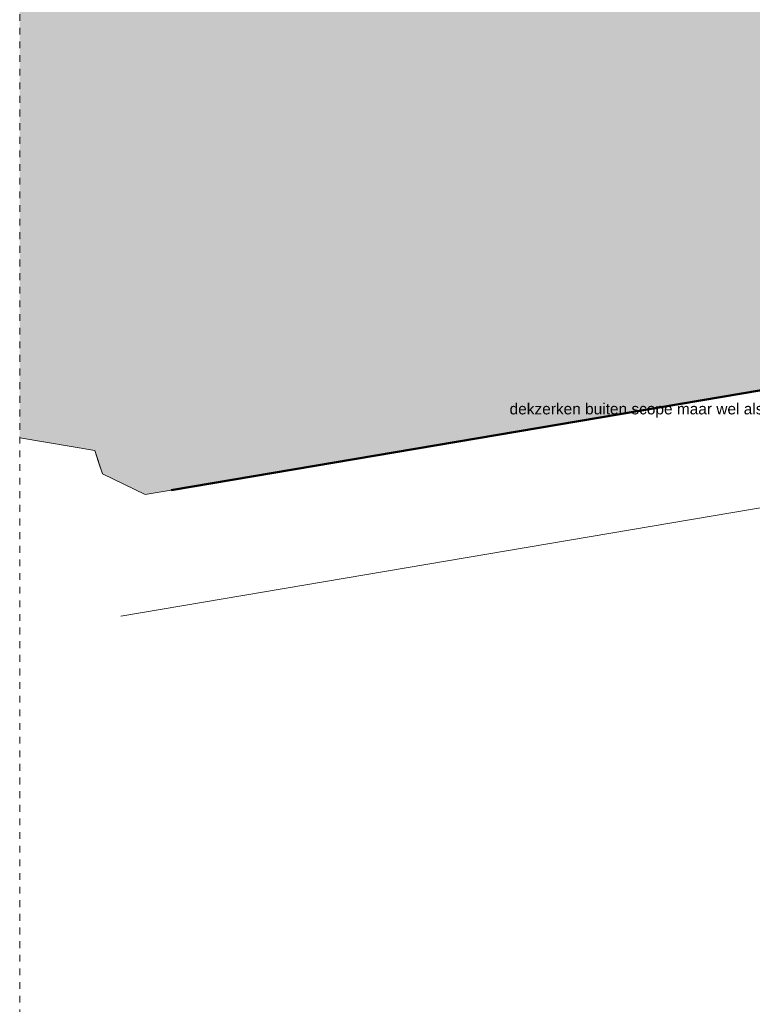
# Model space of a CAD drawing. Extents: x -294884 to 286267, y 0 to 1429765.
# Tile 9 of 99: x -62400 to -51656, y 215232 to 229677. Entities that reach past the tile are written whole.
import ezdxf

# ---------------------------------------------------------------- set-up
doc = ezdxf.new("R2010")
doc.units = 0
doc.header["$MEASUREMENT"] = 0
doc.linetypes.add('DASHED', pattern=[200, 100, -100])
doc.layers.add('A-0070-SYMBOOL', color=1, linetype='Continuous')

# ---------------------------------------------------------------- blocks, each defined once
blk = doc.blocks.new('M-NIEUW_10')
at = {"linetype": 'Continuous', "lineweight": 5}
blk.add_hatch(color=254, dxfattribs=at).paths.add_polyline_path([(92928.9, 152599), (93299.3, 152599), (94007.3, 152310.8), (95816.3, 152474.7), (96566.3, 152599), (160281, 152599, -0.1863632), (159406.1, 149892.1), (151949.8, 148631.5), (104525, 140613.9), (96917.6, 139376.6), (73475.5, 135651.7), (66113.2, 134481.8), (59916.4, 133443.2), (45285.8, 130964.9), (44902.7, 130900), (44279.7, 131207.6), (44166.3, 131549.2), (43065, 131736), (43065, 139633.9), (44182.3, 139689.1, -0.428386), (45143.2, 144360.5), (70172.5, 148645.2), (84189.9, 151260.3), (86408.1, 151564.7)], flags=0)
at = {"color": 7, "linetype": 'DASHED', "lineweight": 0}
blk.add_lwpolyline([(43065, 79449), (43065, 152599), (167865, 152599), (167865, 79449)], close=True, dxfattribs=at)
at = {"color": 254, "linetype": 'Continuous', "lineweight": 13}
blk.add_lwpolyline([(43065, 131736), (44166.3, 131549.2), (44279.7, 131207.6), (44902.7, 130900), (45285.8, 130964.9), (59916.4, 133443.2), (66113.2, 134481.8), (73475.5, 135651.7), (96917.6, 139376.6), (104525, 140613.9), (151949.8, 148631.5), (159406.1, 149892.1, 0.1863632), (160281, 152599), (160281, 152599)], format="xyb", dxfattribs=at)
at = {"color": 92, "linetype": 'Continuous', "lineweight": 50}
blk.add_lwpolyline([(45285.8, 130964.9), (59916.4, 133443.2), (66113.2, 134481.8), (96917.6, 139376.6), (103225.7, 140367.7), (103342.2, 140413.9), (159406.1, 149892.1)], dxfattribs=at)
at = {"color": 251, "linetype": 'Continuous', "lineweight": 5}
blk.add_lwpolyline([(43065, 131736), (44166.3, 131549.2), (44218.4, 131376.9), (44279.7, 131207.6), (44902.7, 130900), (45285.8, 130964.9), (59916.4, 133443.2), (66113.2, 134481.8), (96917.6, 139376.6), (103225.7, 140367.7), (103342.2, 140413.9)], dxfattribs=at)
at = {"color": 11, "linetype": 'Continuous', "lineweight": 9}
blk.add_lwpolyline([(92370.8, 137219.2), (44550, 129118.6)], dxfattribs=at)
at = {"layer": 'A-0070-SYMBOOL', "color": 7, "linetype": 'Continuous', "insert": (50250, 132028.8), "char_height": 162, "attachment_point": 7, "line_spacing_factor": 0.933333}
blk.add_mtext('{\\fArial|b0|i0|c12|p0;dekzerken buiten scope maar wel als ontwerp meegenomen}', dxfattribs=at)

msp = doc.modelspace()

# ---------------------------------------------------------------- block references
msp.add_blockref('M-NIEUW_10', (-105465, 91809))

doc.saveas('drawing.dxf')
